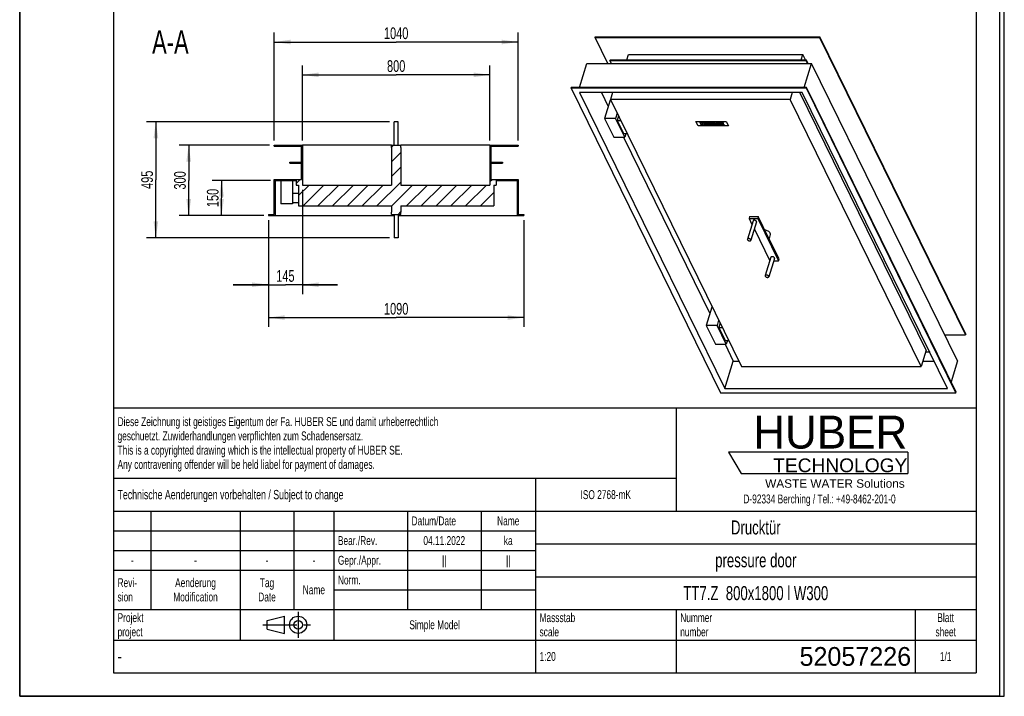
# Model space of a CAD drawing. Header units: millimetres. Extents: x 0 to 4200, y 0 to 5940.
# Tile 1 of 2: x 0 to 4200, y 0 to 2885. Entities that reach past the tile are written whole.
import ezdxf

# ---------------------------------------------------------------- set-up
doc = ezdxf.new("R2010")
doc.units = ezdxf.units.MM
doc.header["$LTSCALE"] = 387.2
doc.linetypes.add('CENTER', pattern=[0.6, 0.375, -0.075, 0.075, -0.075])
doc.layers.get('0').update_dxf_attribs({"linetype": 'CONTINUOUS'})
for name, color, linetype in [('_2D-BEM', 7, 'CONTINUOUS'), ('_ACHSEN', 7, 'CONTINUOUS'), ('_KURVEN', 7, 'CONTINUOUS'), ('_ZEICHN_NOTIZEN', 7, 'CONTINUOUS'), ('_ZEICHNUNGSELEM', 7, 'CONTINUOUS'), ('HUBER_Logo_BL2', 7, 'CONTINUOUS')]:
    doc.layers.add(name, color=color, linetype=linetype)
doc.styles.get("Standard").update_dxf_attribs({"font": 'txt', "width": 0.7})
doc.styles.add('TEXTSTYLE_2', font='txt')
doc.styles.add('TEXTSTYLE_3', font='arial.ttf')
doc.styles.add('TEXTSTYLE_4', font='txt', dxfattribs={"width": 0.8})
doc.styles.add('TEXTSTYLE_5', font='txt')
doc.dimstyles.new('DIMSTYLE_1', dxfattribs={"dimtxt": 50, "dimasz": 70, "dimexe": 2, "dimexo": 1, "dimtad": 1, "dimdec": 1, "dimtxsty": 'Standard', "dimblk": '_FILLED', "dimblk1": '_FILLED', "dimblk2": '_FILLED', "dimcen": 0.09, "dimadec": 1, "dimazin": 2, "dimtp": 1.2, "dimtm": 1.2, "dimtfac": 1, "dimtdec": 1, "dimtofl": 0, "dimtmove": 0, "dimatfit": 3, "dimldrblk": '_FILLED', "dimfxl": 1, "dimtolj": 1, "dimarcsym": 0})
doc.dimstyles.new('DIMSTYLE_3', dxfattribs={"dimtxt": 50, "dimasz": 70, "dimexe": 2, "dimexo": 1, "dimtad": 1, "dimdec": 1, "dimtxsty": 'Standard', "dimblk": '_FILLED', "dimblk1": '_FILLED', "dimblk2": '_FILLED', "dimcen": 0.09, "dimadec": 1, "dimazin": 2, "dimtp": 0.5, "dimtm": 0.5, "dimtfac": 1, "dimtdec": 1, "dimtofl": 0, "dimtmove": 0, "dimatfit": 3, "dimldrblk": '_FILLED', "dimfxl": 1, "dimtolj": 1, "dimarcsym": 0})
doc.dimstyles.new('DIMSTYLE_4', dxfattribs={"dimtxt": 50, "dimasz": 70, "dimexe": 2, "dimexo": 1, "dimtad": 1, "dimdec": 1, "dimtxsty": 'Standard', "dimblk": '_FILLED', "dimblk1": '_FILLED', "dimblk2": '_FILLED', "dimcen": 0.09, "dimadec": 1, "dimazin": 2, "dimtp": 0.8, "dimtm": 0.8, "dimtfac": 1, "dimtdec": 1, "dimtofl": 0, "dimtmove": 0, "dimatfit": 3, "dimldrblk": '_FILLED', "dimfxl": 1, "dimtolj": 1, "dimarcsym": 0})

# ---------------------------------------------------------------- blocks, each defined once
blk = doc.blocks.new('HUBER_LOGO_BL2', base_point=(3411.6, 1009.5))
at = {"layer": 'HUBER_Logo_BL2', "color": 5, "linetype": 'Continuous'}
for p, q in [((3788.5, 1040.5), (3023.5, 1040.5)), ((3023.5, 1040.5), (3077.5, 950.5)), ((3788.5, 1040.5), (3788.5, 950.5)), ((3077.5, 950.5), (3788.5, 950.5))]:
    blk.add_line(p, q, dxfattribs=at)
at = {"layer": 'HUBER_Logo_BL2', "color": 2, "linetype": 'Continuous', "attachment_point": 3, "line_spacing_factor": 0.78}
for s, insert, char_height, width, style in [('HUBER\\P\\fArial;\\H58.5;TECHNOLOGY ', (3786.3, 1196.7), 140.4, 775.343, 'TEXTSTYLE_2'), ('WASTE WATER Solutions', (3775.2, 925.3), 36, 594.067, 'TEXTSTYLE_3')]:
    blk.add_mtext(s, dxfattribs=dict(at, insert=insert, char_height=char_height, width=width, style=style))
at = {"layer": 'HUBER_Logo_BL2', "color": 2, "linetype": 'Continuous', "insert": (3411.6, 860.4), "char_height": 38, "width": 1621.786, "attachment_point": 2, "line_spacing_factor": 0.96}
blk.add_mtext('D-92334 Berching / Tel.: +49-8462-201-0', dxfattribs=at)
blk = doc.blocks.new('_FILLED')
at = {"color": 0, "linetype": 'ByBlock'}
blk.add_solid([(0, 0), (-1, 0.143), (-1, -0.143)], dxfattribs=at)
blk = doc.blocks.new('*D4')
at = {"layer": '_2D-BEM', "color": 2, "linetype": 'Continuous', "transparency": 16777216}
for p, q in [((1060.9, 2030), (1060.9, 1575)), ((2150.9, 2030), (2150.9, 1575)), ((1060.9, 1615), (1605.9, 1615)), ((2150.9, 1615), (1605.9, 1615))]:
    blk.add_line(p, q, dxfattribs=at)
at = {"layer": '_2D-BEM', "color": 2, "linetype": 'Continuous', "transparency": 16777216, "xscale": 70, "yscale": 70, "zscale": 70, "rotation": 180}
blk.add_blockref('_FILLED', (1060.9, 1615), dxfattribs=at)
at = {"layer": '_2D-BEM', "color": 2, "linetype": 'Continuous', "transparency": 16777216, "xscale": 70, "yscale": 70, "zscale": 70}
blk.add_blockref('_FILLED', (2150.9, 1615), dxfattribs=at)
at = {"layer": '_2D-BEM', "color": 2, "linetype": 'Continuous', "transparency": 16777216, "insert": (1605.9, 1677.5), "char_height": 50, "width": 219.643, "attachment_point": 2, "line_spacing_factor": 0.9}
blk.add_mtext('1090', dxfattribs=at)
blk = doc.blocks.new('*D5')
at = {"layer": '_2D-BEM', "color": 2, "linetype": 'Continuous', "transparency": 16777216}
for p, q in [((1085.9, 2370), (1085.9, 2830)), ((2125.9, 2370), (2125.9, 2830)), ((1085.9, 2790), (1605.9, 2790)), ((2125.9, 2790), (1605.9, 2790))]:
    blk.add_line(p, q, dxfattribs=at)
at = {"layer": '_2D-BEM', "color": 2, "linetype": 'Continuous', "transparency": 16777216, "xscale": 70, "yscale": 70, "zscale": 70, "rotation": 180}
blk.add_blockref('_FILLED', (1085.9, 2790), dxfattribs=at)
at = {"layer": '_2D-BEM', "color": 2, "linetype": 'Continuous', "transparency": 16777216, "xscale": 70, "yscale": 70, "zscale": 70}
blk.add_blockref('_FILLED', (2125.9, 2790), dxfattribs=at)
at = {"layer": '_2D-BEM', "color": 2, "linetype": 'Continuous', "transparency": 16777216, "insert": (1605.9, 2852.5), "char_height": 50, "width": 219.643, "attachment_point": 2, "line_spacing_factor": 0.9}
blk.add_mtext('1040', dxfattribs=at)
blk = doc.blocks.new('*D6')
at = {"layer": '_2D-BEM', "color": 2, "linetype": 'Continuous', "transparency": 16777216}
for p, q in [((1065.9, 2350), (680.9, 2350)), ((720.9, 2350), (720.9, 2200)), ((720.9, 2050), (720.9, 2200)), ((1040.9, 2050), (680.9, 2050))]:
    blk.add_line(p, q, dxfattribs=at)
at = {"layer": '_2D-BEM', "color": 2, "linetype": 'Continuous', "transparency": 16777216, "xscale": 70, "yscale": 70, "zscale": 70}
for p, rotation in [((720.9, 2350), 90), ((720.9, 2050), 270)]:
    blk.add_blockref('_FILLED', p, dxfattribs=dict(at, rotation=rotation))
at = {"layer": '_2D-BEM', "color": 2, "linetype": 'Continuous', "transparency": 16777216, "insert": (658.4, 2200), "char_height": 50, "width": 171.429, "attachment_point": 2, "rotation": 90, "line_spacing_factor": 0.9}
blk.add_mtext('300', dxfattribs=at)
blk = doc.blocks.new('*D7')
at = {"layer": '_2D-BEM', "color": 2, "linetype": 'Continuous', "transparency": 16777216}
for p, q in [((1205.9, 2370), (1205.9, 2690)), ((2005.9, 2370), (2005.9, 2690)), ((1205.9, 2650), (1605.9, 2650)), ((2005.9, 2650), (1605.9, 2650))]:
    blk.add_line(p, q, dxfattribs=at)
at = {"layer": '_2D-BEM', "color": 2, "linetype": 'Continuous', "transparency": 16777216, "xscale": 70, "yscale": 70, "zscale": 70, "rotation": 180}
blk.add_blockref('_FILLED', (1205.9, 2650), dxfattribs=at)
at = {"layer": '_2D-BEM', "color": 2, "linetype": 'Continuous', "transparency": 16777216, "xscale": 70, "yscale": 70, "zscale": 70}
blk.add_blockref('_FILLED', (2005.9, 2650), dxfattribs=at)
at = {"layer": '_2D-BEM', "color": 2, "linetype": 'Continuous', "transparency": 16777216, "insert": (1605.9, 2712.5), "char_height": 50, "width": 176.786, "attachment_point": 2, "line_spacing_factor": 0.9}
blk.add_mtext('800', dxfattribs=at)
blk = doc.blocks.new('*D10')
at = {"layer": '_2D-BEM', "color": 2, "linetype": 'Continuous', "transparency": 16777216}
for p, q in [((1205.9, 2160), (1205.9, 1715)), ((1060.9, 2030), (1060.9, 1715)), ((1060.9, 1755), (910.9, 1755)), ((910.9, 1755), (1133.4, 1755)), ((1355.9, 1755), (1133.4, 1755)), ((1205.9, 1755), (1355.9, 1755))]:
    blk.add_line(p, q, dxfattribs=at)
at = {"layer": '_2D-BEM', "color": 2, "linetype": 'Continuous', "transparency": 16777216, "xscale": 70, "yscale": 70, "zscale": 70}
blk.add_blockref('_FILLED', (1060.9, 1755), dxfattribs=at)
at = {"layer": '_2D-BEM', "color": 2, "linetype": 'Continuous', "transparency": 16777216, "xscale": 70, "yscale": 70, "zscale": 70, "rotation": 180}
blk.add_blockref('_FILLED', (1205.9, 1755), dxfattribs=at)
at = {"layer": '_2D-BEM', "color": 2, "linetype": 'Continuous', "transparency": 16777216, "insert": (1133.4, 1817.5), "char_height": 50, "width": 155.357, "attachment_point": 2, "line_spacing_factor": 0.9}
blk.add_mtext('145', dxfattribs=at)
blk = doc.blocks.new('*D11')
at = {"layer": '_2D-BEM', "color": 2, "linetype": 'Continuous', "transparency": 16777216}
for p, q in [((1069.9, 2200), (820.9, 2200)), ((860.9, 2200), (860.9, 2125)), ((860.9, 2050), (860.9, 2125)), ((1040.9, 2050), (820.9, 2050))]:
    blk.add_line(p, q, dxfattribs=at)
at = {"layer": '_2D-BEM', "color": 2, "linetype": 'Continuous', "transparency": 16777216, "xscale": 70, "yscale": 70, "zscale": 70}
for p, rotation in [((860.9, 2200), 90), ((860.9, 2050), 270)]:
    blk.add_blockref('_FILLED', p, dxfattribs=dict(at, rotation=rotation))
at = {"layer": '_2D-BEM', "color": 2, "linetype": 'Continuous', "transparency": 16777216, "insert": (798.4, 2125), "char_height": 50, "width": 155.357, "attachment_point": 2, "rotation": 90, "line_spacing_factor": 0.9}
blk.add_mtext('150', dxfattribs=at)
blk = doc.blocks.new('*D12')
at = {"layer": '_2D-BEM', "color": 2, "linetype": 'Continuous', "transparency": 16777216}
for p, q in [((1577.9, 2450), (540.9, 2450)), ((580.9, 2450), (580.9, 2202.5)), ((580.9, 1955), (580.9, 2202.5)), ((1577.9, 1955), (540.9, 1955))]:
    blk.add_line(p, q, dxfattribs=at)
at = {"layer": '_2D-BEM', "color": 2, "linetype": 'Continuous', "transparency": 16777216, "xscale": 70, "yscale": 70, "zscale": 70}
for p, rotation in [((580.9, 2450), 90), ((580.9, 1955), 270)]:
    blk.add_blockref('_FILLED', p, dxfattribs=dict(at, rotation=rotation))
at = {"layer": '_2D-BEM', "color": 2, "linetype": 'Continuous', "transparency": 16777216, "insert": (518.4, 2202.5), "char_height": 50, "width": 171.429, "attachment_point": 2, "rotation": 90, "line_spacing_factor": 0.9}
blk.add_mtext('495', dxfattribs=at)
blk = doc.blocks.new('PROJEKTIONSMETHODE_1_BL3', base_point=(1140, 305))
at = {"color": 2, "linetype": 'Continuous'}
for p, q in [((1055.7, 323.3), (1129, 341.7)), ((1129, 268.3), (1129, 341.7)), ((1055.7, 286.7), (1055.7, 323.3)), ((1055.7, 286.7), (1129, 268.3))]:
    blk.add_line(p, q, dxfattribs=at)
at = {"color": 2, "linetype": 'CENTER'}
for p, q in [((1187.7, 360), (1187.7, 250)), ((1037.3, 305), (1242.7, 305))]:
    blk.add_line(p, q, dxfattribs=at)
at = {"color": 2, "linetype": 'Continuous'}
for radius in [36.7, 18.3]:
    blk.add_circle((1187.7, 305), radius, dxfattribs=at)
blk = doc.blocks.new('*T17')
at = {"color": 3, "linetype": 'Continuous'}
for p, q in [((0, 0), (3680, 0)), ((0, 0), (0, -1130)), ((2400, 0), (2400, -440)), ((3680, 0), (3680, -1130)), ((0, -300), (2400, -300)), ((1800, -300), (1800, -1130)), ((0, -440), (3680, -440)), ((160, -440), (160, -860)), ((540, -440), (540, -990)), ((770, -440), (770, -860)), ((940, -440), (940, -990)), ((1254, -440), (1254, -860)), ((1568, -440), (1568, -860)), ((0, -524), (1800, -524)), ((1800, -580), (3680, -580)), ((0, -608), (1800, -608)), ((0, -692), (1800, -692)), ((1800, -720), (3680, -720)), ((940, -776), (1800, -776)), ((0, -860), (3680, -860)), ((2400, -860), (2400, -1130)), ((3420, -860), (3420, -1130)), ((0, -990), (3680, -990)), ((0, -1130), (3680, -1130))]:
    blk.add_line(p, q, dxfattribs=at)
at = {"layer": '_ZEICHN_NOTIZEN', "color": 2, "linetype": 'Continuous', "char_height": 38, "width": 101.333, "attachment_point": 2, "line_spacing_factor": 0.96}
for insert in [(1411, -631), (1684, -631)]:
    blk.add_mtext('||', dxfattribs=dict(at, insert=insert))
at = {"layer": '_ZEICHNUNGSELEM', "color": 2, "linetype": 'Continuous', "line_spacing_factor": 0.96}
for s, insert, char_height, width, attachment_point in [('Diese Zeichnung ist geistiges Eigentum der Fa. HUBER SE und damit urheberrechtlich \\Pgeschuetzt. Zuwiderhandlungen verpflichten zum Schadensersatz.\\PThis is a copyrighted drawing which is the intellectual property of HUBER SE.\\PAny contravening offender will be held liabel for payment of damages.', (17.5, -39.8), 38, 4429.714, 1), ('Technische Aenderungen vorbehalten / Subject to change', (17.5, -350), 40, 3049.524, 1), ('ISO 2768-mK', (2100, -351), 38, 665.905, 2), ('Datum/Date', (1271.5, -463), 38, 584.476, 1), ('Name', (1684, -463), 38, 253.333, 2), ('Drucktür', (2740, -480), 60, 686.857, 2), ('Bear./Rev.', (957.5, -547), 38, 544.667, 1), ('ka', (1684, -547), 38, 123.048, 2), ('04.11.2022', (1411, -547), 38, 546.476, 2), ('Gepr./Appr.', (957.5, -631), 38, 598.952, 1), ('pressure door', (2740, -620), 60, 1120, 2), ('-', (80, -631), 38, 68.762, 2), ('-', (350, -631), 38, 68.762, 2), ('-', (655, -631), 38, 68.762, 2), ('-', (855, -631), 38, 68.762, 2), ('Revi-\\Psion', (17.5, -726.6), 38, 276.857, 1), ('Aenderung\\PModification', (350, -726.6), 38, 606.19, 2), ('Tag\\PDate', (655, -726.6), 38, 235.238, 2), ('Norm. ', (957.5, -715), 38, 351.048, 1), ('TT7.Z  800x1800 l W300 ', (2740, -760), 60, 2174.286, 2), ('Name', (855, -757), 38, 253.333, 2), ('Projekt\\Pproject', (17.5, -875.6), 38, 367.333, 1), ('Massstab\\Pscale', (1817.5, -875.6), 38, 448.762, 1), ('Nummer\\Pnumber', (2417.5, -875.6), 38, 372.762, 1), ('Blatt\\Psheet', (3550, -875.6), 38, 275.048, 2), ('Simple Model', (1370, -906), 38, 656.857, 2), ('1:20', (1817.5, -1041), 38, 204.476, 1), ('1/1', (3550, -1041), 38, 159.238, 2)]:
    blk.add_mtext(s, dxfattribs=dict(at, insert=insert, char_height=char_height, width=width, attachment_point=attachment_point))
for s, insert, char_height, width, attachment_point, style in [('52057226', (3402.5, -1020), 80, 1173.333, 3, 'TEXTSTYLE_5'), ('-', (17.5, -1035), 50, 36.667, 1, 'TEXTSTYLE_4')]:
    blk.add_mtext(s, dxfattribs=dict(at, insert=insert, char_height=char_height, width=width, attachment_point=attachment_point, style=style))

msp = doc.modelspace()

# ---------------------------------------------------------------- hatches: boundary and pattern name
at = {"linetype": 'Continuous'}
h = msp.add_hatch(dxfattribs=at)
h.set_pattern_fill('A', color=2, scale=44.547727, angle=45, style=0, pattern_type=0)
h.set_pattern_definition([(45, (0, 0), (-31.5, 31.5), [])])
edge = h.paths.add_edge_path()
edge.add_line((1205.87, 2180.02), (1585.87, 2180.02))
edge.add_line((1585.87, 2340.02), (1585.87, 2180.02))
edge.add_line((1585.87, 2340.02), (1585.87, 2350.02))
edge.add_line((1585.87, 2350.02), (1625.87, 2350.02))
edge.add_line((1625.87, 2340.02), (1625.87, 2350.02))
edge.add_line((1625.87, 2340.02), (1625.87, 2180.02))
edge.add_line((1625.87, 2180.02), (2005.87, 2180.02))
edge.add_line((2005.87, 2350.02), (2005.87, 2180.02))
edge.add_line((2005.87, 2350.02), (2125.87, 2350.02))
edge.add_line((2125.87, 2350.02), (2125.87, 2346.02))
edge.add_line((2009.87, 2346.02), (2125.87, 2346.02))
edge.add_line((2009.87, 2346.02), (2009.87, 2277.02))
edge.add_line((2009.87, 2277.02), (2059.87, 2277.02))
edge.add_line((2059.87, 2277.02), (2059.87, 2273.02))
edge.add_line((2009.87, 2273.02), (2059.87, 2273.02))
edge.add_line((2009.87, 2273.02), (2009.87, 2204.02))
edge.add_line((2009.87, 2204.02), (2125.87, 2204.02))
edge.add_line((2125.87, 2204.02), (2125.87, 2054.02))
edge.add_line((2125.87, 2054.02), (2150.87, 2054.02))
edge.add_line((2150.87, 2054.02), (2150.87, 2050.02))
edge.add_line((2121.87, 2050.02), (2150.87, 2050.02))
edge.add_line((2121.87, 2200.02), (2121.87, 2050.02))
edge.add_line((2032.87, 2200.02), (2121.87, 2200.02))
edge.add_line((2032.87, 2200.02), (2032.87, 2180.02))
edge.add_line((2021.87, 2180.02), (2032.87, 2180.02))
edge.add_line((2021.87, 2180.02), (2021.87, 2091.02))
edge.add_line((1625.87, 2091.02), (2021.87, 2091.02))
edge.add_line((1625.87, 2091.02), (1625.87, 2065.02))
edge.add_line((1625.87, 2055.02), (1625.87, 2065.02))
edge.add_line((1585.87, 2055.02), (1625.87, 2055.02))
edge.add_line((1585.87, 2055.02), (1585.87, 2065.02))
edge.add_line((1585.87, 2091.02), (1585.87, 2065.02))
edge.add_line((1189.87, 2091.02), (1585.87, 2091.02))
edge.add_line((1189.87, 2180.02), (1189.87, 2091.02))
edge.add_line((1178.87, 2180.02), (1189.87, 2180.02))
edge.add_line((1178.87, 2200.02), (1178.87, 2180.02))
edge.add_line((1089.87, 2200.02), (1178.87, 2200.02))
edge.add_line((1089.87, 2200.02), (1089.87, 2050.02))
edge.add_line((1060.87, 2050.02), (1089.87, 2050.02))
edge.add_line((1060.87, 2054.02), (1060.87, 2050.02))
edge.add_line((1060.87, 2054.02), (1085.87, 2054.02))
edge.add_line((1085.87, 2054.02), (1085.87, 2204.02))
edge.add_line((1085.87, 2204.02), (1201.87, 2204.02))
edge.add_line((1201.87, 2204.02), (1201.87, 2273.02))
edge.add_line((1151.87, 2273.02), (1201.87, 2273.02))
edge.add_line((1151.87, 2273.02), (1151.87, 2277.02))
edge.add_line((1151.87, 2277.02), (1201.87, 2277.02))
edge.add_line((1201.87, 2277.02), (1201.87, 2346.02))
edge.add_line((1085.87, 2346.02), (1201.87, 2346.02))
edge.add_line((1085.87, 2346.02), (1085.87, 2350.02))
edge.add_line((1085.87, 2350.02), (1205.87, 2350.02))
edge.add_line((1205.87, 2350.02), (1205.87, 2180.02))

# ---------------------------------------------------------------- linework, layer by layer
at = {"color": 7, "linetype": 'Continuous'}
for p, q in [((0, 0), (0, 5940)), ((0, 0), (0, 5940)), ((4200, 0), (4200, 5940)), ((4200, 0), (4200, 5940)), ((2454.27, 2809.4), (2455.24, 2812.53)), ((2508.85, 2698.16), (2454.27, 2809.4)), ((2454.27, 2809.4), (3412.17, 2809.4)), ((2455.24, 2812.53), (3413.14, 2812.53)), ((3412.17, 2809.4), (3413.14, 2812.53)), ((3412.17, 2809.4), (4034.46, 1541.31)), ((4035.42, 1544.44), (3413.14, 2812.53)), ((2589.4, 2714.32), (2596.49, 2737.29)), ((2596.49, 2737.29), (3340.71, 2737.29)), ((3333.61, 2714.32), (3340.71, 2737.29)), ((3351.98, 2714.32), (3340.71, 2737.29)), ((2388.39, 2596.2), (2419.89, 2698.16)), ((2419.89, 2698.16), (3377.8, 2698.16)), ((2517.52, 2711.19), (2518.49, 2714.32)), ((2523.91, 2698.16), (2517.52, 2711.19)), ((2517.52, 2711.19), (3353.84, 2711.19)), ((2518.49, 2714.32), (3354.81, 2714.32)), ((3346.29, 2596.2), (3377.8, 2698.16)), ((3353.84, 2711.19), (3354.81, 2714.32)), ((3353.84, 2711.19), (3360.23, 2698.16)), ((3362.74, 2698.16), (3354.81, 2714.32)), ((4000.08, 1430.08), (3377.8, 2698.16)), ((2351.96, 2593.07), (2352.93, 2596.2)), ((2351.96, 2593.07), (2989.5, 1293.91)), ((3355.92, 2593.07), (2351.96, 2593.07)), ((3356.89, 2596.2), (2352.93, 2596.2)), ((3338.05, 2575.04), (2387.52, 2575.04)), ((2387.52, 2575.04), (3007.36, 1311.93)), ((2481.49, 2575.04), (2510.91, 2515.09)), ((2529.34, 2575.04), (2520.05, 2545)), ((3295.66, 2575.04), (3286.38, 2545)), ((3866.76, 1475.93), (3327.39, 2575.04)), ((3880.25, 1469.09), (3337.52, 2575.04)), ((3957.9, 1311.93), (3338.05, 2575.04)), ((3355.92, 2593.07), (3356.89, 2596.2)), ((3993.46, 1293.91), (3355.92, 2593.07)), ((3994.42, 1297.04), (3356.89, 2596.2)), ((2519.45, 2542.73), (2495.24, 2464.4)), ((2521.17, 2542.73), (2519.45, 2542.73)), ((2520.05, 2545), (3078.89, 1406.21)), ((3286.38, 2545), (2520.05, 2545)), ((3845.21, 1406.21), (3286.38, 2545)), ((2548.37, 2487.3), (2541.3, 2464.4)), ((2495.24, 2464.4), (2534.9, 2383.59)), ((2541.3, 2464.4), (2495.24, 2464.4)), ((2580.95, 2383.59), (2541.3, 2464.4)), ((2554.47, 2474.86), (2548.61, 2455.89)), ((2548.61, 2455.89), (2576.06, 2399.94)), ((2548.61, 2455.89), (2563.78, 2455.89)), ((2576.06, 2399.94), (2591.24, 2399.94)), ((2586, 2399.94), (2580.95, 2383.59)), ((2534.9, 2383.59), (2580.95, 2383.59)), ((2575.44, 2383.59), (2944.07, 1632.41)), ((1085.87, 2350.02), (1205.87, 2350.02)), ((1085.87, 2346.02), (1085.87, 2350.02)), ((1085.87, 2346.02), (1201.87, 2346.02)), ((1201.87, 2277.02), (1201.87, 2346.02)), ((1585.87, 2350.02), (1205.87, 2350.02)), ((1205.87, 2350.02), (1205.87, 2180.02)), ((1585.87, 2350.02), (1625.87, 2350.02)), ((1585.87, 2340.02), (1585.87, 2350.02)), ((1585.87, 2340.02), (1585.87, 2180.02)), ((2005.87, 2350.02), (1625.87, 2350.02)), ((1625.87, 2340.02), (1625.87, 2350.02)), ((1625.87, 2340.02), (1625.87, 2180.02)), ((2005.87, 2350.02), (2125.87, 2350.02)), ((2005.87, 2350.02), (2005.87, 2180.02)), ((2009.87, 2346.02), (2125.87, 2346.02)), ((2009.87, 2346.02), (2009.87, 2277.02)), ((2125.87, 2350.02), (2125.87, 2346.02)), ((1151.87, 2273.02), (1151.87, 2277.02)), ((1151.87, 2277.02), (1201.87, 2277.02)), ((1151.87, 2273.02), (1201.87, 2273.02)), ((1201.87, 2204.02), (1201.87, 2273.02)), ((2009.87, 2277.02), (2059.87, 2277.02)), ((2009.87, 2273.02), (2009.87, 2204.02)), ((2009.87, 2273.02), (2059.87, 2273.02)), ((2059.87, 2277.02), (2059.87, 2273.02)), ((1085.87, 2204.02), (1201.87, 2204.02)), ((1085.87, 2054.02), (1085.87, 2204.02)), ((1089.87, 2200.02), (1178.87, 2200.02)), ((1089.87, 2200.02), (1089.87, 2050.02)), ((1113.87, 2200.02), (1113.87, 2100.02)), ((1163.87, 2200.02), (1163.87, 2100.02)), ((1178.87, 2200.02), (1178.87, 2180.02)), ((2009.87, 2204.02), (2125.87, 2204.02)), ((2032.87, 2200.02), (2121.87, 2200.02)), ((2032.87, 2200.02), (2032.87, 2180.02)), ((2121.87, 2200.02), (2121.87, 2050.02)), ((2125.87, 2204.02), (2125.87, 2054.02)), ((1163.87, 2145.02), (1189.87, 2145.02)), ((1178.87, 2180.02), (1189.87, 2180.02)), ((1189.87, 2180.02), (1189.87, 2091.02)), ((1205.87, 2180.02), (1585.87, 2180.02)), ((1625.87, 2180.02), (2005.87, 2180.02)), ((2021.87, 2180.02), (2021.87, 2091.02)), ((2021.87, 2180.02), (2032.87, 2180.02)), ((1163.87, 2100.02), (1113.87, 2100.02)), ((1163.87, 2105.02), (1189.87, 2105.02)), ((1189.87, 2091.02), (1585.87, 2091.02)), ((1585.87, 2091.02), (1585.87, 2065.02)), ((1585.87, 2055.02), (1585.87, 2065.02)), ((1625.87, 2091.02), (1625.87, 2065.02)), ((1625.87, 2091.02), (2021.87, 2091.02)), ((1625.87, 2055.02), (1625.87, 2065.02)), ((1060.87, 2054.02), (1060.87, 2050.02)), ((1060.87, 2054.02), (1085.87, 2054.02)), ((1060.87, 2050.02), (1089.87, 2050.02)), ((1089.87, 2050.02), (1597.87, 2050.02)), ((1585.87, 2055.02), (1625.87, 2055.02)), ((1613.87, 2050.02), (2121.87, 2050.02)), ((2121.87, 2050.02), (2150.87, 2050.02)), ((2125.87, 2054.02), (2150.87, 2054.02)), ((2150.87, 2054.02), (2150.87, 2050.02)), ((3113.69, 2045.37), (3111.27, 2037.54)), ((3111.27, 2037.54), (3123.53, 2012.54)), ((3111.27, 2037.54), (3148.11, 2037.54)), ((3113.69, 2045.37), (3150.53, 2045.37)), ((3150.53, 2045.37), (3148.11, 2037.54)), ((3148.11, 2037.54), (3236.57, 1857.27)), ((3194.76, 1955.24), (3150.53, 2045.37)), ((3133.81, 1991.6), (3199.73, 1857.27)), ((3238.99, 1865.1), (3194.76, 1955.24)), ((3199.73, 1857.27), (3199.84, 1857.27)), ((3216.58, 1857.27), (3236.57, 1857.27)), ((3236.57, 1857.27), (3238.99, 1865.1)), ((2952.61, 1660.05), (2928.4, 1581.72)), ((2954.33, 1660.05), (2952.61, 1660.05)), ((2981.53, 1604.61), (2974.46, 1581.72)), ((2928.4, 1581.72), (2968.06, 1500.91)), ((2974.46, 1581.72), (2928.4, 1581.72)), ((3014.11, 1500.91), (2974.46, 1581.72)), ((2987.63, 1592.18), (2981.77, 1573.2)), ((2981.77, 1573.2), (3009.22, 1517.26)), ((2981.77, 1573.2), (2996.94, 1573.2)), ((3009.22, 1517.26), (3024.4, 1517.26)), ((3019.16, 1517.26), (3014.11, 1500.91)), ((3945.5, 1541.31), (4034.46, 1541.31)), ((4035.42, 1544.44), (4034.46, 1541.31)), ((2968.06, 1500.91), (3014.11, 1500.91)), ((3008.6, 1500.91), (3043.67, 1429.43)), ((3866.76, 1475.93), (3845.21, 1406.21)), ((3007.36, 1311.93), (3043.67, 1429.43)), ((3043.67, 1429.43), (3067.5, 1429.43)), ((3852.39, 1429.43), (3900.24, 1429.43)), ((3864.64, 1469.09), (3880.25, 1469.09)), ((3880.45, 1469.76), (3880.25, 1469.09)), ((4000.08, 1430.08), (3972.67, 1341.37)), ((3078.89, 1406.21), (3845.21, 1406.21)), ((3007.36, 1311.93), (3957.9, 1311.93)), ((2989.5, 1293.91), (3993.46, 1293.91)), ((3993.46, 1293.91), (3994.42, 1297.04)), ((0, 0), (4200, 0)), ((0, 0), (4200, 0))]:
    msp.add_line(p, q, dxfattribs=at)
at = {"color": 3, "linetype": 'Continuous'}
for p, q in [((4180, 5900), (4180, 0)), ((0, 2970), (0, 0)), ((4180, 0), (0, 0))]:
    msp.add_line(p, q, dxfattribs=at)
at = {"color": 5, "linetype": 'Continuous'}
for p, q in [((400, 5800), (400, 100)), ((4080, 5800), (4080, 100)), ((400, 100), (4080, 100))]:
    msp.add_line(p, q, dxfattribs=at)
at = {"layer": '_ACHSEN', "color": 7, "linetype": 'Continuous'}
for p, q in [((1613.87, 2450.02), (1597.87, 2450.02)), ((1597.87, 2350.02), (1597.87, 2450.02)), ((1613.87, 2350.02), (1613.87, 2450.02)), ((1597.87, 2055.02), (1597.87, 1955.02)), ((1613.87, 2055.02), (1613.87, 1955.02)), ((3128.15, 2027.47), (3103.94, 1949.14)), ((3143.43, 2022.74), (3119.23, 1944.41)), ((1613.87, 1955.02), (1597.87, 1955.02)), ((3201.74, 1969.7), (3196.3, 1952.1)), ((3204.41, 1872.07), (3180.2, 1793.73)), ((3219.69, 1867.34), (3195.49, 1789.01))]:
    msp.add_line(p, q, dxfattribs=at)
for points, knots in [([(3143.16, 2025.11), (3142.86, 2025.71), (3141.95, 2026.88), (3140.08, 2028.27), (3137.79, 2029.35), (3135.29, 2030), (3132.84, 2030.16), (3130.68, 2029.8), (3129.21, 2029.04), (3128.45, 2028.19), (3128.22, 2027.71), (3128.15, 2027.47)], [0, 0, 0, 0, 0.113814, 0.2472619, 0.3935398, 0.5425551, 0.6835947, 0.8078261, 0.9113213, 0.9567989, 1, 1, 1, 1]), ([(3143.43, 2022.74), (3143.55, 2023.11), (3143.61, 2023.94), (3143.35, 2024.72), (3143.16, 2025.11)], [0, 0, 0, 0, 0.4740096, 1, 1, 1, 1]), ([(3201.06, 1975.6), (3200.24, 1977.27), (3197.61, 1980.48), (3192.28, 1984.18), (3185.8, 1986.86), (3181.08, 1987.77), (3178.71, 1987.95)], [0, 0, 0, 0, 0.2103125, 0.459153, 0.7300779, 1, 1, 1, 1]), ([(3201.74, 1969.7), (3202.03, 1970.61), (3202.18, 1972.7), (3201.52, 1974.65), (3201.06, 1975.6)], [0, 0, 0, 0, 0.4740096, 1, 1, 1, 1]), ([(3103.94, 1949.14), (3103.83, 1948.77), (3103.77, 1947.94), (3104.03, 1947.15), (3104.21, 1946.77)], [0, 0, 0, 0, 0.4740096, 1, 1, 1, 1]), ([(3118.95, 1946.77), (3118.66, 1947.37), (3117.74, 1948.54), (3115.88, 1949.94), (3113.58, 1951.02), (3111.08, 1951.67), (3108.63, 1951.82), (3106.47, 1951.47), (3105, 1950.71), (3104.24, 1949.86), (3104.01, 1949.38), (3103.94, 1949.14)], [0, 0, 0, 0, 0.113814, 0.2472619, 0.3935398, 0.5425551, 0.6835947, 0.8078261, 0.9113213, 0.9567989, 1, 1, 1, 1]), ([(3104.21, 1946.77), (3104.51, 1946.17), (3105.43, 1945), (3107.29, 1943.61), (3109.59, 1942.53), (3112.08, 1941.88), (3114.53, 1941.72), (3116.69, 1942.08), (3118.16, 1942.84), (3118.92, 1943.69), (3119.15, 1944.17), (3119.23, 1944.41)], [0, 0, 0, 0, 0.113814, 0.2472619, 0.3935398, 0.5425551, 0.6835947, 0.8078261, 0.9113213, 0.9567989, 1, 1, 1, 1]), ([(3119.23, 1944.41), (3119.34, 1944.78), (3119.4, 1945.61), (3119.14, 1946.39), (3118.95, 1946.77)], [0, 0, 0, 0, 0.4740096, 1, 1, 1, 1]), ([(3219.42, 1869.7), (3219.12, 1870.3), (3218.21, 1871.47), (3216.34, 1872.87), (3214.05, 1873.95), (3211.55, 1874.6), (3209.1, 1874.75), (3206.94, 1874.4), (3205.47, 1873.64), (3204.71, 1872.79), (3204.48, 1872.31), (3204.41, 1872.07)], [0, 0, 0, 0, 0.113814, 0.2472619, 0.3935398, 0.5425551, 0.6835947, 0.8078261, 0.9113213, 0.9567989, 1, 1, 1, 1]), ([(3219.69, 1867.34), (3219.81, 1867.71), (3219.87, 1868.54), (3219.61, 1869.32), (3219.42, 1869.7)], [0, 0, 0, 0, 0.4740096, 1, 1, 1, 1]), ([(3180.2, 1793.73), (3180.09, 1793.37), (3180.03, 1792.53), (3180.29, 1791.75), (3180.48, 1791.37)], [0, 0, 0, 0, 0.4740096, 1, 1, 1, 1]), ([(3195.21, 1791.37), (3194.92, 1791.97), (3194, 1793.14), (3192.14, 1794.54), (3189.84, 1795.62), (3187.34, 1796.27), (3184.89, 1796.42), (3182.73, 1796.07), (3181.26, 1795.31), (3180.5, 1794.45), (3180.28, 1793.98), (3180.2, 1793.73)], [0, 0, 0, 0, 0.113814, 0.2472619, 0.3935398, 0.5425551, 0.6835947, 0.8078261, 0.9113213, 0.9567989, 1, 1, 1, 1]), ([(3180.48, 1791.37), (3180.77, 1790.77), (3181.69, 1789.6), (3183.55, 1788.2), (3185.85, 1787.13), (3188.34, 1786.48), (3190.79, 1786.32), (3192.95, 1786.68), (3194.42, 1787.43), (3195.18, 1788.29), (3195.41, 1788.77), (3195.49, 1789.01)], [0, 0, 0, 0, 0.113814, 0.2472619, 0.3935398, 0.5425551, 0.6835947, 0.8078261, 0.9113213, 0.9567989, 1, 1, 1, 1]), ([(3195.49, 1789.01), (3195.6, 1789.37), (3195.66, 1790.21), (3195.4, 1790.99), (3195.21, 1791.37)], [0, 0, 0, 0, 0.4740096, 1, 1, 1, 1])]:
    msp.add_open_spline(points, degree=3, knots=knots, dxfattribs=at)
at = {"layer": '_KURVEN', "color": 4, "linetype": 'Continuous'}
for p, q in [((2884.8, 2451.14), (3013.75, 2451.14)), ((2893.95, 2432.49), (2884.8, 2451.14)), ((2900.98, 2448.03), (2907.08, 2435.6)), ((2906.67, 2448.03), (2900.98, 2448.03)), ((2908.81, 2443.68), (2906.67, 2448.03)), ((2915.03, 2443.68), (2908.81, 2443.68)), ((2912.77, 2435.6), (2910.31, 2440.62)), ((2910.31, 2440.62), (2916.53, 2440.62)), ((2918.61, 2448.03), (2912.89, 2448.03)), ((2912.89, 2448.03), (2915.03, 2443.68)), ((2916.53, 2440.62), (2918.99, 2435.6)), ((2924.71, 2435.6), (2918.61, 2448.03)), ((2928.08, 2448.03), (2922.4, 2448.03)), ((2922.4, 2448.03), (2926.04, 2440.62)), ((2931.81, 2440.44), (2928.08, 2448.03)), ((2934.38, 2448.03), (2938.1, 2440.44)), ((2940.06, 2448.03), (2934.38, 2448.03)), ((2943.7, 2440.62), (2940.06, 2448.03)), ((2943.84, 2448.03), (2949.94, 2435.6)), ((2954.5, 2448.03), (2943.84, 2448.03)), ((2951.98, 2443.15), (2950.82, 2445.51)), ((2950.82, 2445.51), (2953.33, 2445.51)), ((2954.45, 2443.15), (2951.98, 2443.15)), ((2954.37, 2438.27), (2953.14, 2440.79)), ((2953.14, 2440.79), (2956.03, 2440.79)), ((2957.28, 2438.27), (2954.37, 2438.27)), ((2979.09, 2448.03), (2963.83, 2448.03)), ((2963.83, 2448.03), (2969.93, 2435.6)), ((2971.81, 2443.4), (2970.84, 2445.37)), ((2970.84, 2445.37), (2980.39, 2445.37)), ((2980.67, 2443.4), (2971.81, 2443.4)), ((2974.26, 2438.41), (2973.05, 2440.86)), ((2973.05, 2440.86), (2981.91, 2440.86)), ((2984.08, 2438.41), (2974.26, 2438.41)), ((2980.39, 2445.37), (2979.09, 2448.03)), ((2981.91, 2440.86), (2980.67, 2443.4)), ((2991.99, 2448.03), (2982.51, 2448.03)), ((2982.51, 2448.03), (2988.61, 2435.6)), ((2985.47, 2435.6), (2984.08, 2438.41)), ((2990.69, 2442.99), (2989.45, 2445.52)), ((2989.45, 2445.52), (2991.96, 2445.52)), ((2993.09, 2442.99), (2990.69, 2442.99)), ((2991.85, 2440.64), (2992.35, 2440.64)), ((2994.32, 2435.6), (2991.85, 2440.64)), ((2995.39, 2439.4), (3000.29, 2435.6)), ((3006.73, 2435.6), (3002.2, 2439.19)), ((3013.75, 2451.14), (3022.9, 2432.49)), ((3022.9, 2432.49), (2893.95, 2432.49)), ((2907.08, 2435.6), (2912.77, 2435.6)), ((2918.99, 2435.6), (2924.71, 2435.6)), ((2949.94, 2435.6), (2959.77, 2435.6)), ((2969.93, 2435.6), (2985.47, 2435.6)), ((2988.61, 2435.6), (2994.32, 2435.6)), ((3000.29, 2435.6), (3006.73, 2435.6))]:
    msp.add_line(p, q, dxfattribs=at)
for points in [[(2927.6, 2438.51), (2926.86, 2439.31), (2926.34, 2440.01), (2926.04, 2440.62)], [(2929.51, 2437.08), (2928.69, 2437.55), (2928.06, 2438.02), (2927.6, 2438.51)], [(2931.99, 2436.01), (2931.15, 2436.27), (2930.33, 2436.62), (2929.51, 2437.08)], [(2931.81, 2440.44), (2932.14, 2439.76), (2932.68, 2439.23), (2933.42, 2438.85)], [(2934.89, 2435.51), (2933.8, 2435.6), (2932.82, 2435.76), (2931.99, 2436.01)], [(2933.42, 2438.85), (2934.16, 2438.47), (2935.03, 2438.28), (2936.02, 2438.28)], [(2936.02, 2438.28), (2937, 2438.28), (2937.67, 2438.47), (2938.04, 2438.84)], [(2938.04, 2438.84), (2938.41, 2439.22), (2938.44, 2439.75), (2938.1, 2440.44)], [(2943.45, 2436.83), (2942.96, 2436.33), (2942.37, 2435.99), (2941.67, 2435.8)], [(2944.2, 2438.54), (2944.18, 2437.89), (2943.93, 2437.32), (2943.45, 2436.83)], [(2943.7, 2440.62), (2944.06, 2439.88), (2944.22, 2439.19), (2944.2, 2438.54)], [(2955.29, 2445.2), (2954.84, 2445.41), (2954.19, 2445.51), (2953.33, 2445.51)], [(2954.45, 2443.15), (2955.33, 2443.15), (2955.9, 2443.25), (2956.15, 2443.46)], [(2954.5, 2448.03), (2956.27, 2448.03), (2957.77, 2447.73), (2959.02, 2447.14)], [(2956.24, 2444.36), (2956.06, 2444.71), (2955.74, 2445), (2955.29, 2445.2)], [(2958.28, 2440.45), (2957.77, 2440.67), (2957.02, 2440.79), (2956.03, 2440.79)], [(2956.15, 2443.46), (2956.4, 2443.66), (2956.43, 2443.97), (2956.24, 2444.36)], [(2957.28, 2438.27), (2958.26, 2438.27), (2958.89, 2438.38), (2959.18, 2438.61)], [(2959.32, 2439.56), (2959.14, 2439.93), (2958.79, 2440.23), (2958.28, 2440.45)], [(2959.02, 2447.14), (2960.26, 2446.54), (2961.1, 2445.81), (2961.53, 2444.93)], [(2959.18, 2438.61), (2959.46, 2438.85), (2959.51, 2439.17), (2959.32, 2439.56)], [(2961.45, 2443.04), (2961.16, 2442.69), (2960.63, 2442.41), (2959.86, 2442.21)], [(2959.86, 2442.21), (2961.29, 2441.99), (2962.44, 2441.63), (2963.33, 2441.1)], [(2961.53, 2444.93), (2961.89, 2444.19), (2961.86, 2443.57), (2961.45, 2443.04)], [(2964.2, 2436.17), (2963.81, 2435.99), (2963.15, 2435.85), (2962.24, 2435.76)], [(2963.33, 2441.1), (2964.21, 2440.57), (2964.85, 2439.92), (2965.23, 2439.13)], [(2965.42, 2437.39), (2965.22, 2436.88), (2964.82, 2436.47), (2964.2, 2436.17)], [(2965.23, 2439.13), (2965.55, 2438.49), (2965.61, 2437.9), (2965.42, 2437.39)], [(2994.24, 2445.19), (2993.76, 2445.41), (2992.99, 2445.52), (2991.96, 2445.52)], [(2991.99, 2448.03), (2993.75, 2448.03), (2995.15, 2447.93), (2996.18, 2447.72)], [(2993.88, 2440.35), (2993.38, 2440.54), (2992.87, 2440.64), (2992.35, 2440.64)], [(2993.09, 2442.99), (2993.35, 2442.99), (2993.82, 2443.04), (2994.52, 2443.15)], [(2995.39, 2439.4), (2994.75, 2439.89), (2994.26, 2440.2), (2993.88, 2440.35)], [(2995.26, 2444.27), (2995.06, 2444.67), (2994.72, 2444.98), (2994.24, 2445.19)], [(2994.52, 2443.15), (2994.87, 2443.21), (2995.11, 2443.34), (2995.25, 2443.55)], [(2995.25, 2443.55), (2995.38, 2443.75), (2995.39, 2444), (2995.26, 2444.27)], [(2996.18, 2447.72), (2997.21, 2447.52), (2998.13, 2447.14), (2998.98, 2446.58)], [(2999.84, 2441.57), (2999.46, 2441.37), (2998.87, 2441.21), (2998.08, 2441.08)], [(2998.08, 2441.08), (2998.84, 2440.92), (2999.41, 2440.77), (2999.79, 2440.62)], [(2998.98, 2446.58), (2999.82, 2446.04), (3000.44, 2445.37), (3000.82, 2444.58)], [(2999.79, 2440.62), (3000.05, 2440.51), (3000.46, 2440.3), (3001.03, 2439.96)], [(3001.04, 2442.79), (3000.85, 2442.29), (3000.45, 2441.88), (2999.84, 2441.57)], [(3000.82, 2444.58), (3001.16, 2443.88), (3001.23, 2443.29), (3001.04, 2442.79)], [(3001.03, 2439.96), (3001.58, 2439.63), (3001.97, 2439.38), (3002.2, 2439.19)], [(2937.9, 2435.38), (2936.99, 2435.38), (2935.99, 2435.43), (2934.89, 2435.51)], [(2941.67, 2435.8), (2940.7, 2435.53), (2939.44, 2435.38), (2937.9, 2435.38)], [(2962.24, 2435.76), (2961.01, 2435.65), (2960.18, 2435.6), (2959.77, 2435.6)]]:
    msp.add_open_spline(points, degree=3, dxfattribs=at)

# ---------------------------------------------------------------- block references
msp.add_blockref('*T17', (400, 1230))
at = {"color": 2, "linetype": 'Continuous'}
msp.add_blockref('PROJEKTIONSMETHODE_1_BL3', (1140, 305), dxfattribs=at)
at = {"layer": 'HUBER_Logo_BL2'}
msp.add_blockref('HUBER_LOGO_BL2', (3411.59, 1009.55), dxfattribs=at)

# ---------------------------------------------------------------- texts
at = {"layer": '_ZEICHNUNGSELEM', "color": 2, "linetype": 'Continuous', "insert": (720.87, 2840.02), "char_height": 100, "width": 364.2857, "attachment_point": 3, "line_spacing_factor": 0.9}
msp.add_mtext('A-A', dxfattribs=at)

# ---------------------------------------------------------------- dimensions: what is measured, and where the dimension line sits
at = {"layer": '_2D-BEM', "color": 2, "linetype": 'Continuous'}
for base, p1, p2, dimstyle, picture, middle in [((2125.87, 2790.02), (1085.87, 2369.02), (2125.87, 2369.02), 'DIMSTYLE_1', '*D5', (1598.72, 2790.02)), ((2005.87, 2650.02), (1205.87, 2369.02), (2005.87, 2369.02), 'DIMSTYLE_4', '*D7', (1598.72, 2650.02))]:
    dim = msp.add_linear_dim(base=base, p1=p1, p2=p2, dimstyle=dimstyle, dxfattribs=at)
    dim.commit()
    dim.dimension.update_dxf_attribs({"geometry": picture, "text_midpoint": middle, "dimtype": 160})
for base, p1, p2, angle, dimstyle, picture, middle in [((580.87, 2450.02), (1578.87, 1955.02), (1578.87, 2450.02), 90, 'DIMSTYLE_4', '*D12', (580.87, 2195.38)), ((720.87, 2050.02), (1066.87, 2350.02), (1041.87, 2050.02), 270, 'DIMSTYLE_3', '*D6', (720.87, 2192.88)), ((860.87, 2050.02), (1070.87, 2200.02), (1041.87, 2050.02), 270, 'DIMSTYLE_3', '*D11', (860.87, 2117.88)), ((1060.87, 1755.02), (1205.87, 2161.02), (1060.87, 2031.02), 180, 'DIMSTYLE_3', '*D10', (1126.22, 1755.02)), ((1060.87, 1615.02), (2150.87, 2031.02), (1060.87, 2031.02), 180, 'DIMSTYLE_1', '*D4', (1598.72, 1615.02))]:
    dim = msp.add_linear_dim(base=base, p1=p1, p2=p2, angle=angle, dimstyle=dimstyle, dxfattribs=at)
    dim.commit()
    dim.dimension.update_dxf_attribs({"geometry": picture, "text_midpoint": middle, "dimtype": 160})

doc.saveas('drawing.dxf')
